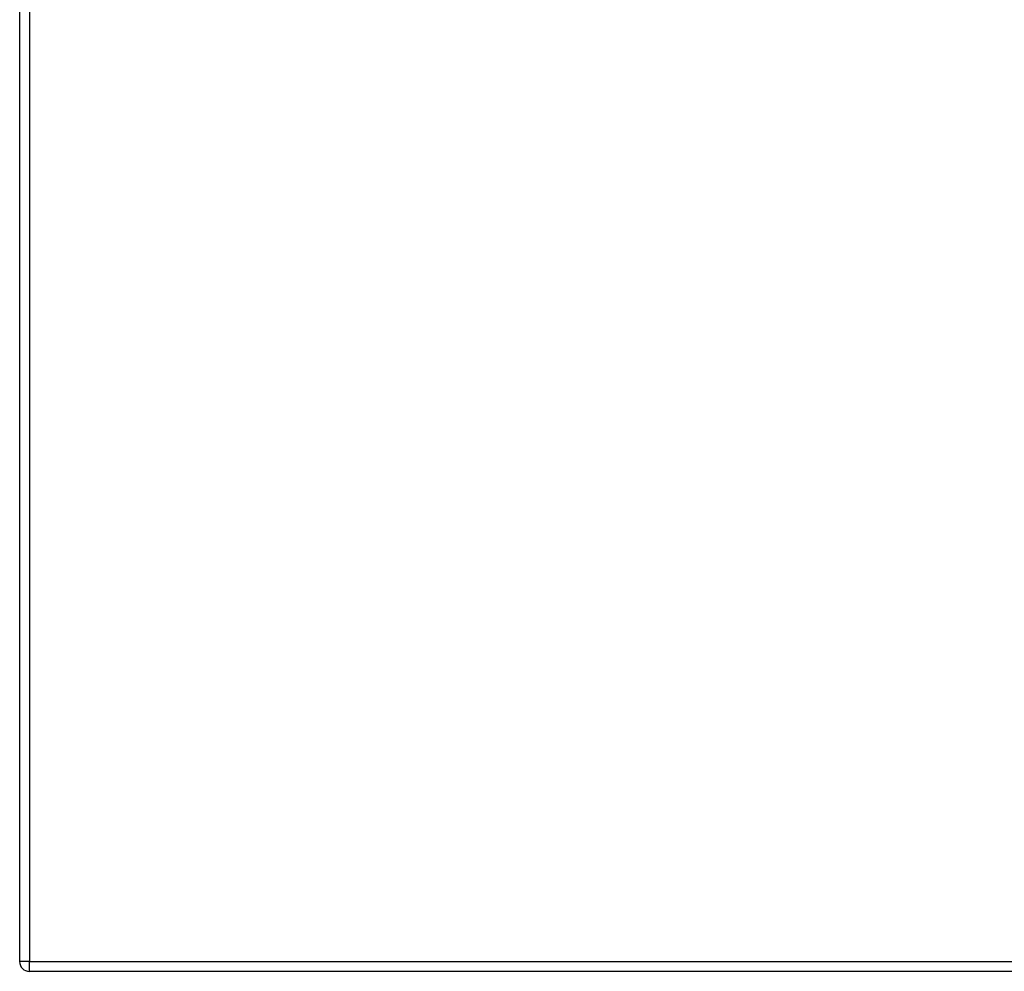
# Model space of a CAD drawing. Header units: inches. Extents: x 19 to 626, y 56 to 294.
# Tile 237 of 256: x 202 to 212, y 161 to 171. Entities that reach past the tile are written whole.
import ezdxf

# ---------------------------------------------------------------- set-up
doc = ezdxf.new("R2010")
doc.units = ezdxf.units.IN
doc.header["$MEASUREMENT"] = 0
doc.layers.add('Visible Edges(ANSI)', color=7, linetype='Continuous', lineweight=25)
doc.layers.add('Visible Tangent Edges(ANSI)', color=7, linetype='Continuous', lineweight=25)

msp = doc.modelspace()

# ---------------------------------------------------------------- linework, layer by layer
at = {"layer": 'Visible Edges(ANSI)'}
for p, q in [((202.192, 197.889), (202.192, 161.169)), ((267.896, 161.07), (202.291, 161.07))]:
    msp.add_line(p, q, dxfattribs=at)
msp.add_arc((202.291, 161.169), 0.099, 180, 270, dxfattribs=at)
at = {"layer": 'Visible Tangent Edges(ANSI)'}
for p, q in [((202.291, 197.889), (202.291, 161.169)), ((202.291, 161.169), (202.192, 161.169)), ((202.291, 161.07), (202.291, 161.169)), ((202.291, 161.169), (267.896, 161.169))]:
    msp.add_line(p, q, dxfattribs=at)

doc.saveas('drawing.dxf')
